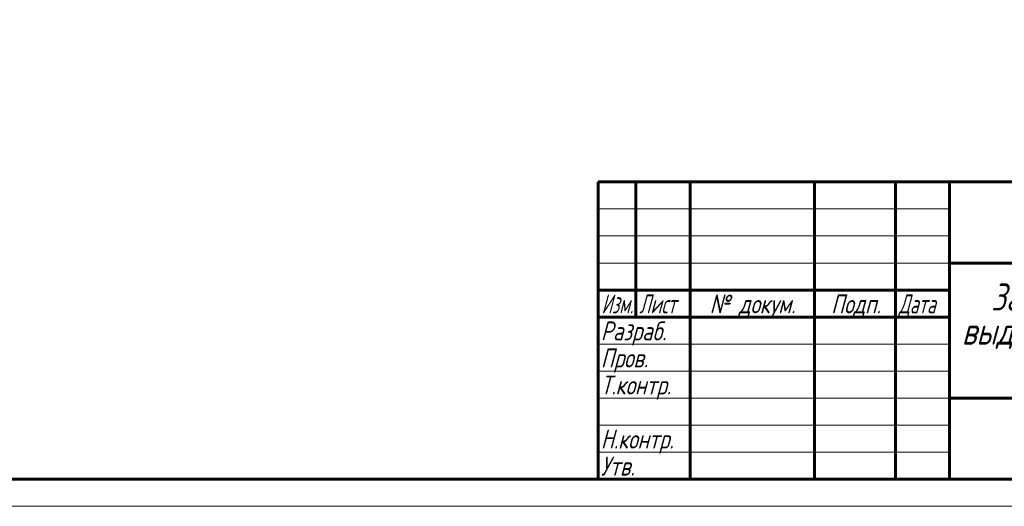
# Model space of a CAD drawing. Header units: millimetres. Extents: x 0 to 594, y 0 to 420.
# Tile 7 of 10: x 297 to 479, y 0 to 90. Entities that reach past the tile are written whole.
import ezdxf

# ---------------------------------------------------------------- set-up
doc = ezdxf.new("R2010")
doc.units = ezdxf.units.MM
doc.linetypes.add('K5LT_BASIC', pattern=[0])
doc.linetypes.add('K5LT_THIN', pattern=[0])
doc.layers.add('Системный слой', color=7, linetype='Continuous')
doc.layers.add('Системный слой (1)', color=7, linetype='Continuous', true_color=0x6c6c6c)
doc.styles.add('KDIMTEXTSTYLE', font='txt', dxfattribs={"width": 0.96, "oblique": 15, "height": 5})
doc.styles.add('KTEXTSTYLE', font='txt', dxfattribs={"width": 0.96, "height": 5})
doc.dimstyles.new('KDIMSTYLE (0.40)', dxfattribs={"dimtxt": 5, "dimasz": 1, "dimexe": 2, "dimexo": 0, "dimgap": 1, "dimtad": 1, "dimlfac": 2.5, "dimtxsty": 'KDIMTEXTSTYLE', "dimsah": 1, "dimcen": 0, "dimdle": 1, "dimadec": 0, "dimazin": 0, "dimtfac": 0.667, "dimtmove": 0, "dimatfit": 3, "dimfxl": 1, "dimtvp": 1, "dimtolj": 1, "dimtzin": 0, "dimarcsym": 0})

# ---------------------------------------------------------------- blocks, each defined once
blk = doc.blocks.new('D3')
at = {"layer": 'Системный слой (1)'}
for points in [[(458.64, 198.91), (461.68, 202.93), (457.7, 199.83), (458.52, 199.72)], [(392.92, 133.1), (396.9, 136.2), (396.08, 136.31), (395.96, 137.12)]]:
    blk.add_hatch(color=7, dxfattribs=at).paths.add_polyline_path(points)
at = {"layer": 'Системный слой (1)', "color": 7, "linetype": 'K5LT_THIN', "lineweight": 18, "true_color": 0xffffff}
for p, q in [((461.68, 202.93), (472.99, 214.42)), ((472.99, 214.42), (491.12, 214.42)), ((392.92, 133.1), (461.68, 202.93)), ((457.7, 199.83), (461.68, 202.93)), ((461.68, 202.93), (458.64, 198.91)), ((458.52, 199.72), (457.7, 199.83)), ((458.64, 198.91), (458.52, 199.72)), ((392.92, 133.1), (395.96, 137.12)), ((395.96, 137.12), (396.08, 136.31)), ((396.9, 136.2), (392.92, 133.1)), ((396.08, 136.31), (396.9, 136.2))]:
    blk.add_line(p, q, dxfattribs=at)
blk.add_wipeout([(474.99, 215.42), (474.99, 222.8), (488.55, 222.8), (488.55, 215.42)]).dxf.layer = 'Системный слой (1)'
at = {"layer": 'Системный слой (1)', "color": 7, "char_height": 5, "attachment_point": 1, "style": 'KTEXTSTYLE'}
for s, insert in [('\\fArial|b0|c204|p34;\\H5.0;\\W1.000;\\Q15;\\fGOST Type AU|b0|i0|c204|p34;\\Q15;\\W0.960;⌀', (474.99, 222.01)), ('\\fArial|b0|c204|p34;\\H5.0;\\W1.000;\\Q15;\\fGOST Type AU|b0|i0|c204|p34;\\Q15;\\W0.960;245', (478.3, 222.01))]:
    blk.add_mtext(s, dxfattribs=dict(at, insert=insert))
blk = doc.blocks.new('KDIMARROW_01')
at = {"layer": 'Системный слой'}
blk.add_hatch(color=0, dxfattribs=at).paths.add_polyline_path([(0, 0), (-5, 0.66), (-4.5, 0), (-5, -0.66)])
at = {"layer": 'Системный слой', "color": 0, "linetype": 'K5LT_THIN', "lineweight": 18}
for p, q in [((-4.5, 0), (-5, 0.66)), ((-5, 0.66), (0, 0)), ((0, 0), (-5, -0.66)), ((-5, -0.66), (-4.5, 0))]:
    blk.add_line(p, q, dxfattribs=at)
at = {"layer": 'Системный слой (1)', "color": 0, "linetype": 'K5LT_THIN', "lineweight": 18}
blk.add_line((427.3, 168.01), (426.9, 168.01), dxfattribs=at)
blk = doc.blocks.new('U56')
at = {"color": 143, "linetype": 'K5LT_BASIC', "lineweight": 60, "true_color": 0x33acca}
for p, q in [((404, 60), (589, 60)), ((404, 5), (404, 60)), ((411, 35), (411, 60)), ((421, 5), (421, 60)), ((444, 5), (444, 60)), ((459, 5), (459, 60)), ((469, 5), (469, 60)), ((469, 45), (589, 45)), ((404, 40), (469, 40)), ((404, 35), (469, 35)), ((469, 20), (539, 20)), ((589, 5), (20, 5))]:
    blk.add_line(p, q, dxfattribs=at)
at = {"color": 7, "linetype": 'K5LT_THIN', "lineweight": 18, "true_color": 0xffffff}
for p, q in [((404, 55), (469, 55)), ((404, 50), (469, 50)), ((404, 45), (469, 45)), ((404, 30), (469, 30)), ((404, 25), (469, 25)), ((404, 20), (469, 20)), ((404, 15), (469, 15)), ((404, 10), (469, 10)), ((594, 0), (0, 0))]:
    blk.add_line(p, q, dxfattribs=at)
at = {"color": 7, "attachment_point": 1, "style": 'KTEXTSTYLE'}
for s, insert, char_height in [('\\fArial|b0|c204|p34;\\H5.0;\\W1.000;\\Q15;\\fGOST Type AU|b0|i0|c204|p34;\\Q15;\\W0.960;Задвижка клиновая с', (476.7, 41.21), 5), ('\\fArial|b0|c204|p34;\\H5.0;\\W1.000;\\Q15;\\fGOST Type AU|b0|i0|c204|p34;\\Q15;\\W0.786;\\H3.50;Изм.', (404.62, 39.18), 3.5), ('\\fArial|b0|c204|p34;\\H5.0;\\W1.000;\\Q15;\\fGOST Type AU|b0|i0|c204|p34;\\Q15;\\W0.800;\\H3.50;Лист', (411.61, 39.18), 3.5), ('\\fArial|b0|c204|p34;\\H5.0;\\W1.000;\\Q15;\\fGOST Type AU|b0|i0|c204|p34;\\Q15;\\W0.960;\\H3.50;№ докум.', (424.63, 39.18), 3.5), ('\\fArial|b0|c204|p34;\\H5.0;\\W1.000;\\Q15;\\fGOST Type AU|b0|i0|c204|p34;\\Q15;\\W0.960;\\H3.50;Подп.', (447.1, 39.18), 3.5), ('\\fArial|b0|c204|p34;\\H5.0;\\W1.000;\\Q15;\\fGOST Type AU|b0|i0|c204|p34;\\Q15;\\W0.800;\\H3.50;Дата', (459.61, 39.18), 3.5), ('\\fArial|b0|c204|p34;\\H5.0;\\W1.000;\\Q15;\\fGOST Type AU|b0|i0|c204|p34;\\Q15;\\W0.960;выдвижным штоком DN.ru', (471.27, 34.9), 5), ('\\fArial|b0|c204|p34;\\H5.0;\\W1.000;\\Q15;\\fGOST Type AU|b0|i0|c204|p34;\\Q15;\\W0.960;\\H3.50;Разраб.', (404.5, 34.18), 3.5), ('\\fArial|b0|c204|p34;\\H5.0;\\W1.000;\\Q15;\\fGOST Type AU|b0|i0|c204|p34;\\Q15;\\W0.960;\\H3.50;Пров.', (404.5, 29.18), 3.5), ('\\fArial|b0|c204|p34;\\H5.0;\\W1.000;\\Q15;\\fGOST Type AU|b0|i0|c204|p34;\\Q15;\\W0.960;\\H3.50;Т.контр.', (404.5, 24.18), 3.5), ('\\fArial|b0|c204|p34;\\H5.0;\\W1.000;\\Q15;\\fGOST Type AU|b0|i0|c204|p34;\\Q15;\\W0.960;\\H3.50;Н.контр.', (404.5, 14.18), 3.5), ('\\fArial|b0|c204|p34;\\H5.0;\\W1.000;\\Q15;\\fGOST Type AU|b0|i0|c204|p34;\\Q15;\\W0.960;\\H3.50;Утв.', (404.5, 9.18), 3.5)]:
    blk.add_mtext(s, dxfattribs=dict(at, insert=insert, char_height=char_height))

msp = doc.modelspace()

# ---------------------------------------------------------------- dimensions: what is measured, and where the dimension line sits
at = {"layer": 'Системный слой (1)', "color": 7}
dim = msp.add_diameter_dim_2p(p1=(341.3549, 80.7252), p2=(513.249, 255.3031), dimstyle='KDIMSTYLE (0.40)', override={"dimtih": 1, "dimtoh": 1, "dimpost": '\\fGOST Type AU|b0|c204|p34;\\H5.0;\\W0.960;\\Q15;<>', "dimblk1": 'KDIMARROW_01', "dimblk2": 'KDIMARROW_01', "dimclrt": 7, "dimtol": 1, "dimtp": 0, "dimtm": 0, "dimtdec": 5, "dimtmove": 1, "dimatfit": 2, "dimtolj": 1}, dxfattribs=at)
dim.commit()
dim.dimension.update_dxf_attribs({"geometry": 'D3', "text_midpoint": (474.9925, 214.4181), "dimtype": 163})

# ---------------------------------------------------------------- next in the draw order: block references
msp.add_blockref('U56', (0, 0))

doc.saveas('drawing.dxf')
